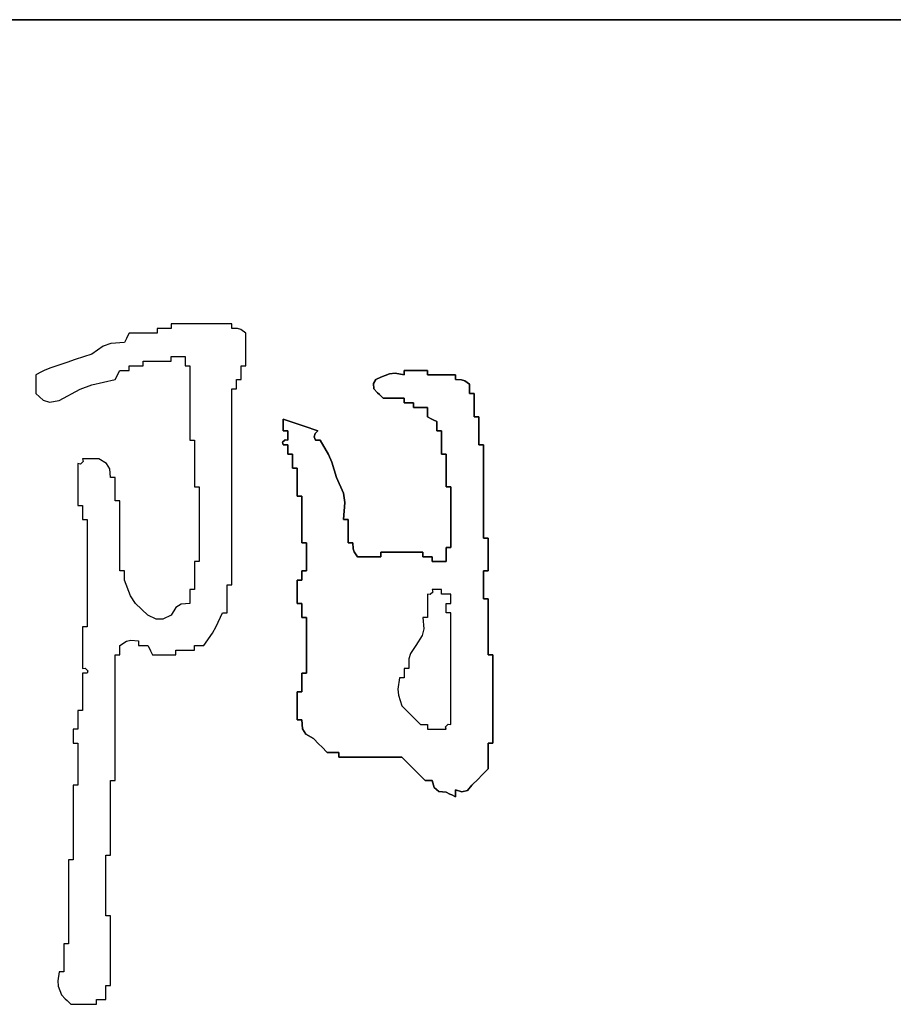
# Model space of a CAD drawing. Extents: x 797781 to 1255204, y 21234 to 1024248.
# Tile 207 of 256: x 1005640 to 1006116, y 175121 to 175657. Entities that reach past the tile are written whole.
import ezdxf

# ---------------------------------------------------------------- set-up
doc = ezdxf.new("R2010")
doc.units = 0
doc.header["$LTSCALE"] = 1000
doc.header["$MEASUREMENT"] = 0
doc.layers.add('230303生产综合楼-平面图_t8$0$图框', color=4, linetype='Continuous', lineweight=35)

# ---------------------------------------------------------------- blocks, each defined once
blk = doc.blocks.new('dianziqianminggry')
for p, q in [((0.131315, 0.071565), (0.130214, 0.071565)), ((0.130214, 0.071565), (0.130214, 0.07148)), ((0.131865, 0.071565), (0.131315, 0.071565)), ((0.132966, 0.071565), (0.131865, 0.071565)), ((0.132966, 0.07148), (0.132966, 0.071565)), ((0.128308, 0.071141), (0.128224, 0.070972)), ((0.128816, 0.071141), (0.128308, 0.071141)), ((0.129071, 0.071141), (0.128816, 0.071141)), ((0.129579, 0.071141), (0.129071, 0.071141)), ((0.129833, 0.071353), (0.129579, 0.071353)), ((0.129579, 0.071353), (0.129579, 0.071268)), ((0.129579, 0.071268), (0.129579, 0.071226)), ((0.129579, 0.071226), (0.129579, 0.071141)), ((0.12996, 0.071353), (0.129833, 0.071353)), ((0.130214, 0.071353), (0.12996, 0.071353)), ((0.130214, 0.07148), (0.130214, 0.071438)), ((0.130214, 0.071438), (0.130214, 0.071353)), ((0.132966, 0.071438), (0.132966, 0.07148)), ((0.132966, 0.071353), (0.132966, 0.071438)), ((0.133234, 0.071344), (0.132966, 0.071353)), ((0.133382, 0.071295), (0.133234, 0.071344)), ((0.133602, 0.071141), (0.133382, 0.071295)), ((0.133602, 0.070548), (0.133602, 0.071141)), ((0.127469, 0.070672), (0.127129, 0.070551)), ((0.128097, 0.070718), (0.127469, 0.070672)), ((0.128181, 0.070887), (0.128097, 0.070718)), ((0.128224, 0.070972), (0.128181, 0.070887)), ((0.127129, 0.070551), (0.126614, 0.070188)), ((0.133602, 0.070252), (0.133602, 0.070548)), ((0.133602, 0.069659), (0.133602, 0.070252)), ((0.125471, 0.069807), (0.124709, 0.069553)), ((0.125852, 0.069934), (0.125471, 0.069807)), ((0.126614, 0.070188), (0.125852, 0.069934)), ((0.128943, 0.069786), (0.128943, 0.069871)), ((0.128943, 0.069871), (0.129452, 0.069871)), ((0.128943, 0.069744), (0.128943, 0.069786)), ((0.129452, 0.069871), (0.129706, 0.069871)), ((0.129706, 0.069871), (0.130214, 0.069871)), ((0.130214, 0.069998), (0.130214, 0.070083)), ((0.130214, 0.070083), (0.130468, 0.070083)), ((0.130214, 0.069956), (0.130214, 0.069998)), ((0.130214, 0.069871), (0.130214, 0.069956)), ((0.130468, 0.070083), (0.130595, 0.070083)), ((0.130595, 0.070083), (0.130849, 0.070083)), ((0.130849, 0.070083), (0.130849, 0.069913)), ((0.130849, 0.069913), (0.130849, 0.069828)), ((0.130849, 0.069828), (0.130849, 0.069659)), ((0.12432, 0.069377), (0.124074, 0.069236)), ((0.124448, 0.069441), (0.12432, 0.069377)), ((0.124709, 0.069553), (0.124448, 0.069441)), ((0.1278, 0.069278), (0.127885, 0.069447)), ((0.127885, 0.069447), (0.128054, 0.069447)), ((0.128054, 0.069447), (0.128139, 0.069447)), ((0.128139, 0.069447), (0.128308, 0.069447)), ((0.128308, 0.069574), (0.128308, 0.069659)), ((0.128308, 0.069659), (0.128562, 0.069659)), ((0.128308, 0.069532), (0.128308, 0.069574)), ((0.128308, 0.069447), (0.128308, 0.069532)), ((0.128562, 0.069659), (0.128689, 0.069659)), ((0.128689, 0.069659), (0.128943, 0.069659)), ((0.128943, 0.069659), (0.128943, 0.069744)), ((0.130849, 0.069659), (0.130934, 0.069659)), ((0.130934, 0.069659), (0.130976, 0.069659)), ((0.130976, 0.069659), (0.131061, 0.069659)), ((0.131061, 0.069659), (0.131061, 0.068304)), ((0.13339, 0.069405), (0.13339, 0.069659)), ((0.13339, 0.069659), (0.133474, 0.069659)), ((0.13339, 0.069278), (0.13339, 0.069405)), ((0.133474, 0.069659), (0.133517, 0.069659)), ((0.133517, 0.069659), (0.133602, 0.069659)), ((0.140134, 0.069295), (0.140383, 0.06932)), ((0.140383, 0.06932), (0.140134, 0.069295)), ((0.140383, 0.06932), (0.1408, 0.069236)), ((0.1408, 0.069236), (0.140383, 0.06932)), ((0.1408, 0.069236), (0.1408, 0.069447)), ((0.1408, 0.069447), (0.1408, 0.069236)), ((0.1408, 0.069236), (0.1408, 0.069447)), ((0.141859, 0.069447), (0.1408, 0.069447)), ((0.1408, 0.069447), (0.141859, 0.069447)), ((0.141859, 0.069447), (0.1408, 0.069447)), ((0.1408, 0.069447), (0.1408, 0.069236)), ((0.1408, 0.069236), (0.1408, 0.069447)), ((0.1408, 0.069447), (0.1408, 0.069236)), ((0.141436, 0.069447), (0.141859, 0.069447)), ((0.141859, 0.069447), (0.141436, 0.069447)), ((0.141436, 0.069447), (0.141859, 0.069447)), ((0.141859, 0.069447), (0.141859, 0.069363)), ((0.141859, 0.069363), (0.141859, 0.069447)), ((0.141859, 0.069363), (0.141859, 0.06932)), ((0.141859, 0.06932), (0.141859, 0.069363)), ((0.141859, 0.06932), (0.141859, 0.069236)), ((0.141859, 0.069236), (0.141859, 0.06932)), ((0.124074, 0.069236), (0.124074, 0.068897)), ((0.124074, 0.068897), (0.124074, 0.068728)), ((0.126615, 0.068782), (0.127673, 0.069024)), ((0.127673, 0.069024), (0.127758, 0.069193)), ((0.127758, 0.069193), (0.1278, 0.069278)), ((0.133178, 0.068855), (0.133178, 0.069024)), ((0.133178, 0.069024), (0.133263, 0.069024)), ((0.133263, 0.069024), (0.133305, 0.069024)), ((0.133305, 0.069024), (0.13339, 0.069024)), ((0.13339, 0.069024), (0.13339, 0.069278)), ((0.139401, 0.068846), (0.139514, 0.069035)), ((0.139514, 0.069035), (0.139401, 0.068846)), ((0.139514, 0.069035), (0.139742, 0.06913)), ((0.139742, 0.06913), (0.139514, 0.069035)), ((0.139742, 0.06913), (0.140134, 0.069295)), ((0.140134, 0.069295), (0.139742, 0.06913)), ((0.141859, 0.069236), (0.142367, 0.069236)), ((0.142367, 0.069236), (0.141859, 0.069236)), ((0.142367, 0.069236), (0.142621, 0.069236)), ((0.142621, 0.069236), (0.142367, 0.069236)), ((0.142621, 0.069236), (0.143129, 0.069236)), ((0.143129, 0.069236), (0.142621, 0.069236)), ((0.143129, 0.069236), (0.143129, 0.069151)), ((0.143129, 0.069151), (0.143129, 0.069236)), ((0.143129, 0.069151), (0.143129, 0.069109)), ((0.143129, 0.069109), (0.143129, 0.069151)), ((0.143129, 0.069109), (0.143129, 0.069024)), ((0.143129, 0.069024), (0.143129, 0.069109)), ((0.143129, 0.069024), (0.143397, 0.069015)), ((0.143397, 0.069015), (0.143129, 0.069024)), ((0.143397, 0.069015), (0.143545, 0.068966)), ((0.143545, 0.068966), (0.143397, 0.069015)), ((0.143545, 0.068966), (0.143765, 0.068812)), ((0.143765, 0.068812), (0.143545, 0.068966)), ((0.124074, 0.068728), (0.124074, 0.068389)), ((0.125132, 0.068071), (0.126089, 0.068585)), ((0.126089, 0.068585), (0.126615, 0.068782)), ((0.132966, 0.065043), (0.132966, 0.0686)), ((0.132966, 0.0686), (0.133051, 0.0686)), ((0.133051, 0.0686), (0.133093, 0.0686)), ((0.133093, 0.0686), (0.133178, 0.0686)), ((0.133178, 0.06877), (0.133178, 0.068855)), ((0.133178, 0.0686), (0.133178, 0.06877)), ((0.139424, 0.0686), (0.139401, 0.068846)), ((0.139401, 0.068846), (0.139424, 0.0686)), ((0.139593, 0.068431), (0.139424, 0.0686)), ((0.139424, 0.0686), (0.139593, 0.068431)), ((0.139678, 0.068346), (0.139593, 0.068431)), ((0.139593, 0.068431), (0.139678, 0.068346)), ((0.143765, 0.068812), (0.143765, 0.068643)), ((0.143765, 0.068643), (0.143765, 0.068812)), ((0.143765, 0.068643), (0.143765, 0.068558)), ((0.143765, 0.068558), (0.143765, 0.068643)), ((0.143765, 0.068558), (0.143765, 0.068389)), ((0.143765, 0.068389), (0.143765, 0.068558)), ((0.124074, 0.068389), (0.124401, 0.068091)), ((0.124401, 0.068091), (0.124696, 0.068003)), ((0.124696, 0.068003), (0.125132, 0.068071)), ((0.131061, 0.068304), (0.131061, 0.067627)), ((0.139848, 0.068177), (0.139678, 0.068346)), ((0.139678, 0.068346), (0.139848, 0.068177)), ((0.140229, 0.068177), (0.139848, 0.068177)), ((0.139848, 0.068177), (0.140229, 0.068177)), ((0.140419, 0.068177), (0.140229, 0.068177)), ((0.140229, 0.068177), (0.140419, 0.068177)), ((0.1408, 0.068177), (0.140419, 0.068177)), ((0.140419, 0.068177), (0.1408, 0.068177)), ((0.1408, 0.068092), (0.1408, 0.068177)), ((0.1408, 0.068177), (0.1408, 0.068092)), ((0.1408, 0.06805), (0.1408, 0.068092)), ((0.1408, 0.068092), (0.1408, 0.06805)), ((0.1408, 0.067965), (0.1408, 0.06805)), ((0.1408, 0.06805), (0.1408, 0.067965)), ((0.143765, 0.068389), (0.143849, 0.068389)), ((0.143849, 0.068389), (0.143765, 0.068389)), ((0.143849, 0.068389), (0.143892, 0.068389)), ((0.143892, 0.068389), (0.143849, 0.068389)), ((0.143892, 0.068389), (0.143976, 0.068389)), ((0.143976, 0.068389), (0.143892, 0.068389)), ((0.143976, 0.068389), (0.143976, 0.067965)), ((0.143976, 0.067965), (0.143976, 0.068389)), ((0.131061, 0.067627), (0.131061, 0.066271)), ((0.14097, 0.067965), (0.1408, 0.067965)), ((0.1408, 0.067965), (0.14097, 0.067965)), ((0.141054, 0.067965), (0.14097, 0.067965)), ((0.14097, 0.067965), (0.141054, 0.067965)), ((0.141224, 0.067965), (0.141054, 0.067965)), ((0.141054, 0.067965), (0.141224, 0.067965)), ((0.141224, 0.067881), (0.141224, 0.067965)), ((0.141224, 0.067965), (0.141224, 0.067881)), ((0.141224, 0.067838), (0.141224, 0.067881)), ((0.141224, 0.067881), (0.141224, 0.067838)), ((0.141224, 0.067754), (0.141224, 0.067838)), ((0.141224, 0.067838), (0.141224, 0.067754)), ((0.141478, 0.067754), (0.141224, 0.067754)), ((0.141224, 0.067754), (0.141478, 0.067754)), ((0.141605, 0.067754), (0.141478, 0.067754)), ((0.141478, 0.067754), (0.141605, 0.067754)), ((0.141859, 0.067754), (0.141605, 0.067754)), ((0.141605, 0.067754), (0.141859, 0.067754)), ((0.141859, 0.067584), (0.141859, 0.067754)), ((0.141859, 0.067754), (0.141859, 0.067584)), ((0.141859, 0.067499), (0.141859, 0.067584)), ((0.141859, 0.067584), (0.141859, 0.067499)), ((0.143976, 0.067965), (0.143976, 0.067754)), ((0.143976, 0.067754), (0.143976, 0.067965)), ((0.143976, 0.067754), (0.143976, 0.06733)), ((0.143976, 0.06733), (0.143976, 0.067754)), ((0.135295, 0.067012), (0.135295, 0.067224)), ((0.135295, 0.067224), (0.135931, 0.067012)), ((0.135931, 0.067012), (0.135295, 0.067224)), ((0.135295, 0.067224), (0.135295, 0.067012)), ((0.141859, 0.06733), (0.141859, 0.067499)), ((0.141859, 0.067499), (0.141859, 0.06733)), ((0.142028, 0.067245), (0.141859, 0.06733)), ((0.141859, 0.06733), (0.142028, 0.067245)), ((0.142113, 0.067203), (0.142028, 0.067245)), ((0.142028, 0.067245), (0.142113, 0.067203)), ((0.142282, 0.067118), (0.142113, 0.067203)), ((0.142113, 0.067203), (0.142282, 0.067118)), ((0.142282, 0.066949), (0.142282, 0.067118)), ((0.142282, 0.067118), (0.142282, 0.066949)), ((0.143976, 0.06733), (0.144061, 0.06733)), ((0.144061, 0.06733), (0.143976, 0.06733)), ((0.144061, 0.06733), (0.144103, 0.06733)), ((0.144103, 0.06733), (0.144061, 0.06733)), ((0.144103, 0.06733), (0.144188, 0.06733)), ((0.144188, 0.06733), (0.144103, 0.06733)), ((0.144188, 0.06733), (0.144188, 0.066822)), ((0.144188, 0.066822), (0.144188, 0.06733)), ((0.135295, 0.066907), (0.135295, 0.067012)), ((0.135295, 0.067012), (0.135295, 0.066907)), ((0.135295, 0.066695), (0.135295, 0.066907)), ((0.135295, 0.066907), (0.135295, 0.066695)), ((0.13538, 0.066695), (0.135295, 0.066695)), ((0.135295, 0.066695), (0.13538, 0.066695)), ((0.135422, 0.066695), (0.13538, 0.066695)), ((0.13538, 0.066695), (0.135422, 0.066695)), ((0.135507, 0.066695), (0.135422, 0.066695)), ((0.135422, 0.066695), (0.135507, 0.066695)), ((0.135507, 0.066526), (0.135507, 0.066695)), ((0.135507, 0.066695), (0.135507, 0.066526)), ((0.135931, 0.067012), (0.136248, 0.066907)), ((0.136248, 0.066907), (0.135931, 0.067012)), ((0.136248, 0.066907), (0.136883, 0.066695)), ((0.136883, 0.066695), (0.136248, 0.066907)), ((0.136883, 0.066695), (0.136749, 0.066584)), ((0.136749, 0.066584), (0.136883, 0.066695)), ((0.142282, 0.066864), (0.142282, 0.066949)), ((0.142282, 0.066949), (0.142282, 0.066864)), ((0.142282, 0.066695), (0.142282, 0.066864)), ((0.142282, 0.066864), (0.142282, 0.066695)), ((0.142367, 0.066695), (0.142282, 0.066695)), ((0.142282, 0.066695), (0.142367, 0.066695)), ((0.142409, 0.066695), (0.142367, 0.066695)), ((0.142367, 0.066695), (0.142409, 0.066695)), ((0.142494, 0.066695), (0.142409, 0.066695)), ((0.142409, 0.066695), (0.142494, 0.066695)), ((0.142494, 0.066271), (0.142494, 0.066695)), ((0.142494, 0.066695), (0.142494, 0.066271)), ((0.144188, 0.066822), (0.144188, 0.066568)), ((0.144188, 0.066568), (0.144188, 0.066822)), ((0.131061, 0.066271), (0.131145, 0.066271)), ((0.131145, 0.066271), (0.131188, 0.066271)), ((0.131188, 0.066271), (0.131272, 0.066271)), ((0.131272, 0.066271), (0.131272, 0.065425)), ((0.13527, 0.066177), (0.13539, 0.066297)), ((0.13539, 0.066297), (0.13527, 0.066177)), ((0.13539, 0.066297), (0.135507, 0.066271)), ((0.135507, 0.066271), (0.13539, 0.066297)), ((0.135507, 0.066441), (0.135507, 0.066526)), ((0.135507, 0.066526), (0.135507, 0.066441)), ((0.135507, 0.066271), (0.135507, 0.066441)), ((0.135507, 0.066441), (0.135507, 0.066271)), ((0.136749, 0.066584), (0.136711, 0.066433)), ((0.136711, 0.066433), (0.136749, 0.066584)), ((0.136711, 0.066433), (0.136777, 0.066271)), ((0.136777, 0.066271), (0.136711, 0.066433)), ((0.136777, 0.066271), (0.136862, 0.066271)), ((0.136862, 0.066271), (0.136777, 0.066271)), ((0.136862, 0.066271), (0.136905, 0.066271)), ((0.136905, 0.066271), (0.136862, 0.066271)), ((0.136905, 0.066271), (0.136989, 0.066271)), ((0.136989, 0.066271), (0.136905, 0.066271)), ((0.136989, 0.066271), (0.137354, 0.065628)), ((0.137354, 0.065628), (0.136989, 0.066271)), ((0.142494, 0.06606), (0.142494, 0.066271)), ((0.142494, 0.066271), (0.142494, 0.06606)), ((0.144188, 0.066568), (0.144188, 0.06606)), ((0.144188, 0.06606), (0.144188, 0.066568)), ((0.135295, 0.06606), (0.13527, 0.066177)), ((0.13527, 0.066177), (0.135295, 0.06606)), ((0.13538, 0.06606), (0.135295, 0.06606)), ((0.135295, 0.06606), (0.13538, 0.06606)), ((0.135422, 0.06606), (0.13538, 0.06606)), ((0.13538, 0.06606), (0.135422, 0.06606)), ((0.135507, 0.06606), (0.135422, 0.06606)), ((0.135422, 0.06606), (0.135507, 0.06606)), ((0.135507, 0.06589), (0.135507, 0.06606)), ((0.135507, 0.06606), (0.135507, 0.06589)), ((0.135507, 0.065806), (0.135507, 0.06589)), ((0.135507, 0.06589), (0.135507, 0.065806)), ((0.135507, 0.065636), (0.135507, 0.065806)), ((0.135507, 0.065806), (0.135507, 0.065636)), ((0.142494, 0.065636), (0.142494, 0.06606)), ((0.142494, 0.06606), (0.142494, 0.065636)), ((0.144188, 0.06606), (0.144273, 0.06606)), ((0.144273, 0.06606), (0.144188, 0.06606)), ((0.144273, 0.06606), (0.144315, 0.06606)), ((0.144315, 0.06606), (0.144273, 0.06606)), ((0.144315, 0.06606), (0.1444, 0.06606)), ((0.1444, 0.06606), (0.144315, 0.06606)), ((0.1444, 0.06606), (0.1444, 0.064366)), ((0.1444, 0.064366), (0.1444, 0.06606)), ((0.126216, 0.065307), (0.126096, 0.065187)), ((0.126487, 0.065425), (0.126191, 0.065425)), ((0.126191, 0.065425), (0.126216, 0.065307)), ((0.126636, 0.065425), (0.126487, 0.065425)), ((0.126932, 0.065425), (0.126636, 0.065425)), ((0.127274, 0.065218), (0.126932, 0.065425)), ((0.131272, 0.065425), (0.131272, 0.065001)), ((0.135592, 0.065636), (0.135507, 0.065636)), ((0.135507, 0.065636), (0.135592, 0.065636)), ((0.135634, 0.065636), (0.135592, 0.065636)), ((0.135592, 0.065636), (0.135634, 0.065636)), ((0.135719, 0.065636), (0.135634, 0.065636)), ((0.135634, 0.065636), (0.135719, 0.065636)), ((0.135719, 0.065382), (0.135719, 0.065636)), ((0.135719, 0.065636), (0.135719, 0.065382)), ((0.135719, 0.065255), (0.135719, 0.065382)), ((0.135719, 0.065382), (0.135719, 0.065255)), ((0.137354, 0.065628), (0.137505, 0.065282)), ((0.137505, 0.065282), (0.137354, 0.065628)), ((0.142579, 0.065636), (0.142494, 0.065636)), ((0.142494, 0.065636), (0.142579, 0.065636)), ((0.142621, 0.065636), (0.142579, 0.065636)), ((0.142579, 0.065636), (0.142621, 0.065636)), ((0.142706, 0.065636), (0.142621, 0.065636)), ((0.142621, 0.065636), (0.142706, 0.065636)), ((0.142706, 0.065043), (0.142706, 0.065636)), ((0.142706, 0.065636), (0.142706, 0.065043)), ((0.126096, 0.065187), (0.125979, 0.065213)), ((0.125979, 0.065213), (0.125979, 0.064451)), ((0.127425, 0.064975), (0.127274, 0.065218)), ((0.127461, 0.064578), (0.127425, 0.064975)), ((0.131272, 0.065001), (0.131272, 0.064154)), ((0.132966, 0.063265), (0.132966, 0.065043)), ((0.135719, 0.065001), (0.135719, 0.065255)), ((0.135719, 0.065255), (0.135719, 0.065001)), ((0.135804, 0.065001), (0.135719, 0.065001)), ((0.135719, 0.065001), (0.135804, 0.065001)), ((0.135846, 0.065001), (0.135804, 0.065001)), ((0.135804, 0.065001), (0.135846, 0.065001)), ((0.135931, 0.065001), (0.135846, 0.065001)), ((0.135846, 0.065001), (0.135931, 0.065001)), ((0.135931, 0.064493), (0.135931, 0.065001)), ((0.135931, 0.065001), (0.135931, 0.064493)), ((0.137505, 0.065282), (0.13773, 0.064578)), ((0.13773, 0.064578), (0.137505, 0.065282)), ((0.142706, 0.064747), (0.142706, 0.065043)), ((0.142706, 0.065043), (0.142706, 0.064747)), ((0.125979, 0.064451), (0.125979, 0.064069)), ((0.127546, 0.064578), (0.127461, 0.064578)), ((0.127588, 0.064578), (0.127546, 0.064578)), ((0.127673, 0.064578), (0.127588, 0.064578)), ((0.127673, 0.064154), (0.127673, 0.064578)), ((0.135931, 0.064239), (0.135931, 0.064493)), ((0.135931, 0.064493), (0.135931, 0.064239)), ((0.13773, 0.064578), (0.138036, 0.063868)), ((0.138036, 0.063868), (0.13773, 0.064578)), ((0.142706, 0.064154), (0.142706, 0.064747)), ((0.142706, 0.064747), (0.142706, 0.064154)), ((0.125979, 0.064069), (0.125979, 0.063307)), ((0.127673, 0.063942), (0.127673, 0.064154)), ((0.131272, 0.064154), (0.131357, 0.064154)), ((0.131357, 0.064154), (0.1314, 0.064154)), ((0.1314, 0.064154), (0.131484, 0.064154)), ((0.131484, 0.064154), (0.131484, 0.062799)), ((0.135931, 0.063731), (0.135931, 0.064239)), ((0.135931, 0.064239), (0.135931, 0.063731)), ((0.142791, 0.064154), (0.142706, 0.064154)), ((0.142706, 0.064154), (0.142791, 0.064154)), ((0.142833, 0.064154), (0.142791, 0.064154)), ((0.142791, 0.064154), (0.142833, 0.064154)), ((0.142918, 0.064154), (0.142833, 0.064154)), ((0.142833, 0.064154), (0.142918, 0.064154)), ((0.142918, 0.063053), (0.142918, 0.064154)), ((0.142918, 0.064154), (0.142918, 0.063053)), ((0.1444, 0.064366), (0.1444, 0.063519)), ((0.1444, 0.063519), (0.1444, 0.064366)), ((0.127673, 0.063519), (0.127673, 0.063942)), ((0.127758, 0.063519), (0.127673, 0.063519)), ((0.1278, 0.063519), (0.127758, 0.063519)), ((0.127885, 0.063519), (0.1278, 0.063519)), ((0.127885, 0.062249), (0.127885, 0.063519)), ((0.136015, 0.063731), (0.135931, 0.063731)), ((0.135931, 0.063731), (0.136015, 0.063731)), ((0.136058, 0.063731), (0.136015, 0.063731)), ((0.136015, 0.063731), (0.136058, 0.063731)), ((0.136142, 0.063731), (0.136058, 0.063731)), ((0.136058, 0.063731), (0.136142, 0.063731)), ((0.136142, 0.062884), (0.136142, 0.063731)), ((0.136142, 0.063731), (0.136142, 0.062884)), ((0.138036, 0.063868), (0.138106, 0.063443)), ((0.138106, 0.063443), (0.138036, 0.063868)), ((0.1444, 0.063519), (0.1444, 0.061825)), ((0.1444, 0.061825), (0.1444, 0.063519)), ((0.125979, 0.063307), (0.126064, 0.063307)), ((0.126064, 0.063307), (0.126106, 0.063307)), ((0.126106, 0.063307), (0.126191, 0.063307)), ((0.126191, 0.063307), (0.126191, 0.063053)), ((0.132966, 0.059708), (0.132966, 0.063265)), ((0.138106, 0.063443), (0.138048, 0.062672)), ((0.138048, 0.062672), (0.138106, 0.063443)), ((0.126191, 0.063053), (0.126191, 0.062926)), ((0.126191, 0.062926), (0.126191, 0.062672)), ((0.126191, 0.062672), (0.126276, 0.062672)), ((0.126276, 0.062672), (0.126318, 0.062672)), ((0.126318, 0.062672), (0.126403, 0.062672)), ((0.126403, 0.062672), (0.126403, 0.060724)), ((0.131484, 0.062799), (0.131484, 0.062122)), ((0.136142, 0.06246), (0.136142, 0.062884)), ((0.136142, 0.062884), (0.136142, 0.06246)), ((0.138048, 0.062672), (0.138133, 0.062672)), ((0.138133, 0.062672), (0.138048, 0.062672)), ((0.138133, 0.062672), (0.138175, 0.062672)), ((0.138175, 0.062672), (0.138133, 0.062672)), ((0.138175, 0.062672), (0.13826, 0.062672)), ((0.13826, 0.062672), (0.138175, 0.062672)), ((0.13826, 0.062672), (0.13826, 0.062249)), ((0.13826, 0.062249), (0.13826, 0.062672)), ((0.142918, 0.062503), (0.142918, 0.063053)), ((0.142918, 0.063053), (0.142918, 0.062503)), ((0.127885, 0.061613), (0.127885, 0.062249)), ((0.136142, 0.061613), (0.136142, 0.06246)), ((0.136142, 0.06246), (0.136142, 0.061613)), ((0.13826, 0.062249), (0.13826, 0.062037)), ((0.13826, 0.062037), (0.13826, 0.062249)), ((0.142918, 0.061402), (0.142918, 0.062503)), ((0.142918, 0.062503), (0.142918, 0.061402)), ((0.131484, 0.062122), (0.131484, 0.060766)), ((0.13826, 0.062037), (0.13826, 0.061613)), ((0.13826, 0.061613), (0.13826, 0.062037)), ((0.1444, 0.061825), (0.144484, 0.061825)), ((0.144484, 0.061825), (0.1444, 0.061825)), ((0.144484, 0.061825), (0.144527, 0.061825)), ((0.144527, 0.061825), (0.144484, 0.061825)), ((0.144527, 0.061825), (0.144611, 0.061825)), ((0.144611, 0.061825), (0.144527, 0.061825)), ((0.144611, 0.061825), (0.144611, 0.061232)), ((0.144611, 0.061232), (0.144611, 0.061825)), ((0.127885, 0.060343), (0.127885, 0.061613)), ((0.136227, 0.061613), (0.136142, 0.061613)), ((0.136142, 0.061613), (0.136227, 0.061613)), ((0.136269, 0.061613), (0.136227, 0.061613)), ((0.136227, 0.061613), (0.136269, 0.061613)), ((0.136354, 0.061613), (0.136269, 0.061613)), ((0.136269, 0.061613), (0.136354, 0.061613)), ((0.136354, 0.061105), (0.136354, 0.061613)), ((0.136354, 0.061613), (0.136354, 0.061105)), ((0.13826, 0.061613), (0.138344, 0.061613)), ((0.138344, 0.061613), (0.13826, 0.061613)), ((0.138344, 0.061613), (0.138387, 0.061613)), ((0.138387, 0.061613), (0.138344, 0.061613)), ((0.138387, 0.061613), (0.138471, 0.061613)), ((0.138471, 0.061613), (0.138387, 0.061613)), ((0.138471, 0.061613), (0.13848, 0.061346)), ((0.13848, 0.061346), (0.138471, 0.061613)), ((0.13848, 0.061346), (0.138529, 0.061197)), ((0.138529, 0.061197), (0.13848, 0.061346)), ((0.142706, 0.061148), (0.142706, 0.061402)), ((0.142706, 0.061402), (0.142791, 0.061402)), ((0.142791, 0.061402), (0.142706, 0.061402)), ((0.142706, 0.061402), (0.142706, 0.061148)), ((0.142791, 0.061402), (0.142833, 0.061402)), ((0.142833, 0.061402), (0.142791, 0.061402)), ((0.142833, 0.061402), (0.142918, 0.061402)), ((0.142918, 0.061402), (0.142833, 0.061402)), ((0.136354, 0.060851), (0.136354, 0.061105)), ((0.136354, 0.061105), (0.136354, 0.060851)), ((0.136354, 0.060343), (0.136354, 0.060851)), ((0.136354, 0.060851), (0.136354, 0.060343)), ((0.138529, 0.061197), (0.138683, 0.060978)), ((0.138683, 0.060978), (0.138529, 0.061197)), ((0.138683, 0.060978), (0.139107, 0.060978)), ((0.139107, 0.060978), (0.138683, 0.060978)), ((0.139107, 0.060978), (0.139318, 0.060978)), ((0.139318, 0.060978), (0.139107, 0.060978)), ((0.139318, 0.060978), (0.139742, 0.060978)), ((0.139742, 0.060978), (0.139318, 0.060978)), ((0.139742, 0.061105), (0.139742, 0.06119)), ((0.139742, 0.06119), (0.140504, 0.06119)), ((0.140504, 0.06119), (0.139742, 0.06119)), ((0.139742, 0.06119), (0.139742, 0.061105)), ((0.139742, 0.061063), (0.139742, 0.061105)), ((0.139742, 0.061105), (0.139742, 0.061063)), ((0.139742, 0.060978), (0.139742, 0.061063)), ((0.139742, 0.061063), (0.139742, 0.060978)), ((0.140504, 0.06119), (0.140885, 0.06119)), ((0.140885, 0.06119), (0.140504, 0.06119)), ((0.140885, 0.06119), (0.141647, 0.06119)), ((0.141647, 0.06119), (0.140885, 0.06119)), ((0.141647, 0.06119), (0.141647, 0.061105)), ((0.141647, 0.061105), (0.141647, 0.06119)), ((0.141647, 0.061105), (0.141647, 0.061063)), ((0.141647, 0.061063), (0.141647, 0.061105)), ((0.141647, 0.061063), (0.141647, 0.060978)), ((0.141647, 0.060978), (0.141647, 0.061063)), ((0.141647, 0.060978), (0.141817, 0.060978)), ((0.141817, 0.060978), (0.141647, 0.060978)), ((0.141817, 0.060978), (0.141901, 0.060978)), ((0.141901, 0.060978), (0.141817, 0.060978)), ((0.141901, 0.060978), (0.142071, 0.060978)), ((0.142071, 0.060978), (0.141901, 0.060978)), ((0.142071, 0.060978), (0.142071, 0.060893)), ((0.142071, 0.060893), (0.142071, 0.060978)), ((0.142071, 0.060893), (0.142071, 0.060851)), ((0.142071, 0.060851), (0.142071, 0.060893)), ((0.142071, 0.060851), (0.142071, 0.060766)), ((0.142071, 0.060766), (0.142071, 0.060851)), ((0.142706, 0.061021), (0.142706, 0.061148)), ((0.142706, 0.061148), (0.142706, 0.061021)), ((0.142706, 0.060766), (0.142706, 0.061021)), ((0.142706, 0.061021), (0.142706, 0.060766)), ((0.144611, 0.061232), (0.144611, 0.060936)), ((0.144611, 0.060936), (0.144611, 0.061232)), ((0.144611, 0.060936), (0.144611, 0.060343)), ((0.144611, 0.060343), (0.144611, 0.060936)), ((0.126403, 0.060724), (0.126403, 0.05975)), ((0.131357, 0.060766), (0.131272, 0.060766)), ((0.131272, 0.060766), (0.131272, 0.060258)), ((0.1314, 0.060766), (0.131357, 0.060766)), ((0.131484, 0.060766), (0.1314, 0.060766)), ((0.142071, 0.060766), (0.142325, 0.060766)), ((0.142325, 0.060766), (0.142071, 0.060766)), ((0.142325, 0.060766), (0.142452, 0.060766)), ((0.142452, 0.060766), (0.142325, 0.060766)), ((0.142452, 0.060766), (0.142706, 0.060766)), ((0.142706, 0.060766), (0.142452, 0.060766)), ((0.12797, 0.060343), (0.127885, 0.060343)), ((0.128012, 0.060343), (0.12797, 0.060343)), ((0.128097, 0.060343), (0.128012, 0.060343)), ((0.128097, 0.060174), (0.128097, 0.060343)), ((0.128097, 0.060089), (0.128097, 0.060174)), ((0.128097, 0.05992), (0.128097, 0.060089)), ((0.131272, 0.060258), (0.131272, 0.060004)), ((0.131272, 0.060004), (0.131272, 0.059496)), ((0.136142, 0.060174), (0.136142, 0.060343)), ((0.136142, 0.060343), (0.136227, 0.060343)), ((0.136227, 0.060343), (0.136142, 0.060343)), ((0.136142, 0.060343), (0.136142, 0.060174)), ((0.136142, 0.060089), (0.136142, 0.060174)), ((0.136142, 0.060174), (0.136142, 0.060089)), ((0.136142, 0.05992), (0.136142, 0.060089)), ((0.136142, 0.060089), (0.136142, 0.05992)), ((0.136227, 0.060343), (0.136269, 0.060343)), ((0.136269, 0.060343), (0.136227, 0.060343)), ((0.136269, 0.060343), (0.136354, 0.060343)), ((0.136354, 0.060343), (0.136269, 0.060343)), ((0.144484, 0.060343), (0.1444, 0.060343)), ((0.1444, 0.060343), (0.1444, 0.059835)), ((0.1444, 0.059835), (0.1444, 0.060343)), ((0.1444, 0.060343), (0.144484, 0.060343)), ((0.144527, 0.060343), (0.144484, 0.060343)), ((0.144484, 0.060343), (0.144527, 0.060343)), ((0.144611, 0.060343), (0.144527, 0.060343)), ((0.144527, 0.060343), (0.144611, 0.060343)), ((0.126403, 0.05975), (0.126403, 0.057802)), ((0.128366, 0.059205), (0.128097, 0.05992)), ((0.131145, 0.059496), (0.131061, 0.059496)), ((0.131061, 0.059496), (0.131061, 0.059242)), ((0.131188, 0.059496), (0.131145, 0.059496)), ((0.131272, 0.059496), (0.131188, 0.059496)), ((0.132755, 0.0592), (0.132755, 0.059708)), ((0.132755, 0.059708), (0.132839, 0.059708)), ((0.132839, 0.059708), (0.132882, 0.059708)), ((0.132882, 0.059708), (0.132966, 0.059708)), ((0.135931, 0.059496), (0.135931, 0.05992)), ((0.135931, 0.05992), (0.136015, 0.05992)), ((0.136015, 0.05992), (0.135931, 0.05992)), ((0.135931, 0.05992), (0.135931, 0.059496)), ((0.135931, 0.059284), (0.135931, 0.059496)), ((0.135931, 0.059496), (0.135931, 0.059284)), ((0.136015, 0.05992), (0.136058, 0.05992)), ((0.136058, 0.05992), (0.136015, 0.05992)), ((0.136058, 0.05992), (0.136142, 0.05992)), ((0.136142, 0.05992), (0.136058, 0.05992)), ((0.14224, 0.059496), (0.142071, 0.059496)), ((0.142071, 0.059496), (0.142096, 0.059379)), ((0.142325, 0.059496), (0.14224, 0.059496)), ((0.142494, 0.059496), (0.142325, 0.059496)), ((0.142494, 0.059411), (0.142494, 0.059496)), ((0.1444, 0.059835), (0.1444, 0.059581)), ((0.1444, 0.059581), (0.1444, 0.059835)), ((0.1444, 0.059581), (0.1444, 0.059073)), ((0.1444, 0.059073), (0.1444, 0.059581)), ((0.1286, 0.058855), (0.128366, 0.059205)), ((0.131061, 0.059242), (0.131061, 0.059115)), ((0.131061, 0.059115), (0.131061, 0.058861)), ((0.132755, 0.058946), (0.132755, 0.0592)), ((0.135931, 0.058861), (0.135931, 0.059284)), ((0.135931, 0.059284), (0.135931, 0.058861)), ((0.141976, 0.059259), (0.141859, 0.059284)), ((0.141859, 0.059284), (0.141859, 0.058861)), ((0.142096, 0.059379), (0.141976, 0.059259)), ((0.142494, 0.059369), (0.142494, 0.059411)), ((0.142494, 0.059284), (0.142494, 0.059369)), ((0.142664, 0.059284), (0.142494, 0.059284)), ((0.142748, 0.059284), (0.142664, 0.059284)), ((0.142918, 0.059284), (0.142748, 0.059284)), ((0.142918, 0.059115), (0.142918, 0.059284)), ((0.142918, 0.05903), (0.142918, 0.059115)), ((0.1444, 0.059073), (0.144484, 0.059073)), ((0.144484, 0.059073), (0.1444, 0.059073)), ((0.144484, 0.059073), (0.144527, 0.059073)), ((0.144527, 0.059073), (0.144484, 0.059073)), ((0.144527, 0.059073), (0.144611, 0.059073)), ((0.144611, 0.059073), (0.144527, 0.059073)), ((0.144611, 0.059073), (0.144611, 0.058056)), ((0.144611, 0.058056), (0.144611, 0.059073)), ((0.129155, 0.058332), (0.1286, 0.058855)), ((0.13042, 0.058673), (0.130214, 0.058332)), ((0.130663, 0.058825), (0.13042, 0.058673)), ((0.131061, 0.058861), (0.130663, 0.058825)), ((0.132755, 0.058437), (0.132755, 0.058946)), ((0.136015, 0.058861), (0.135931, 0.058861)), ((0.135931, 0.058861), (0.136015, 0.058861)), ((0.136058, 0.058861), (0.136015, 0.058861)), ((0.136015, 0.058861), (0.136058, 0.058861)), ((0.136142, 0.058861), (0.136058, 0.058861)), ((0.136058, 0.058861), (0.136142, 0.058861)), ((0.136142, 0.058607), (0.136142, 0.058861)), ((0.136142, 0.058861), (0.136142, 0.058607)), ((0.136142, 0.05848), (0.136142, 0.058607)), ((0.136142, 0.058607), (0.136142, 0.05848)), ((0.141859, 0.058861), (0.141859, 0.058649)), ((0.141859, 0.058649), (0.141859, 0.058226)), ((0.142706, 0.058692), (0.142706, 0.058861)), ((0.142706, 0.058861), (0.142791, 0.058861)), ((0.142706, 0.058607), (0.142706, 0.058692)), ((0.142706, 0.058437), (0.142706, 0.058607)), ((0.142791, 0.058861), (0.142833, 0.058861)), ((0.142833, 0.058861), (0.142918, 0.058861)), ((0.142918, 0.058861), (0.142918, 0.05903)), ((0.129532, 0.058138), (0.129155, 0.058332)), ((0.129837, 0.058138), (0.129532, 0.058138)), ((0.130214, 0.058332), (0.129837, 0.058138)), ((0.132257, 0.057817), (0.132543, 0.058437)), ((0.132543, 0.058437), (0.132628, 0.058437)), ((0.132628, 0.058437), (0.13267, 0.058437)), ((0.13267, 0.058437), (0.132755, 0.058437)), ((0.136142, 0.058226), (0.136142, 0.05848)), ((0.136142, 0.05848), (0.136142, 0.058226)), ((0.136227, 0.058226), (0.136142, 0.058226)), ((0.136142, 0.058226), (0.136227, 0.058226)), ((0.136269, 0.058226), (0.136227, 0.058226)), ((0.136227, 0.058226), (0.136269, 0.058226)), ((0.136354, 0.058226), (0.136269, 0.058226)), ((0.136269, 0.058226), (0.136354, 0.058226)), ((0.136354, 0.057209), (0.136354, 0.058226)), ((0.136354, 0.058226), (0.136354, 0.057209)), ((0.141732, 0.058226), (0.141647, 0.058226)), ((0.141647, 0.058226), (0.141685, 0.057703)), ((0.141774, 0.058226), (0.141732, 0.058226)), ((0.141859, 0.058226), (0.141774, 0.058226)), ((0.142791, 0.058437), (0.142706, 0.058437)), ((0.142833, 0.058437), (0.142791, 0.058437)), ((0.142918, 0.058437), (0.142833, 0.058437)), ((0.142918, 0.056405), (0.142918, 0.058437)), ((0.126276, 0.057802), (0.126191, 0.057802)), ((0.126191, 0.057802), (0.126191, 0.05704)), ((0.126318, 0.057802), (0.126276, 0.057802)), ((0.126403, 0.057802), (0.126318, 0.057802)), ((0.132085, 0.057516), (0.132257, 0.057817)), ((0.141685, 0.057703), (0.141609, 0.057398)), ((0.144611, 0.058056), (0.144611, 0.057548)), ((0.144611, 0.057548), (0.144611, 0.058056)), ((0.131696, 0.056955), (0.132085, 0.057516)), ((0.141609, 0.057398), (0.14133, 0.056955)), ((0.144611, 0.057548), (0.144611, 0.056532)), ((0.144611, 0.056532), (0.144611, 0.057548)), ((0.126191, 0.05704), (0.126191, 0.056659)), ((0.127885, 0.056955), (0.12818, 0.057142)), ((0.127885, 0.056786), (0.127885, 0.056955)), ((0.12818, 0.057142), (0.128383, 0.057192)), ((0.128383, 0.057192), (0.128732, 0.057167)), ((0.128732, 0.057167), (0.128732, 0.057082)), ((0.128732, 0.057082), (0.128732, 0.05704)), ((0.128732, 0.05704), (0.128732, 0.056955)), ((0.128732, 0.056955), (0.128901, 0.056955)), ((0.128901, 0.056955), (0.128986, 0.056955)), ((0.128986, 0.056955), (0.129155, 0.056955)), ((0.129155, 0.056955), (0.12924, 0.056786)), ((0.131272, 0.056871), (0.131272, 0.056955)), ((0.131272, 0.056955), (0.131442, 0.056955)), ((0.131272, 0.056828), (0.131272, 0.056871)), ((0.131272, 0.056744), (0.131272, 0.056828)), ((0.131442, 0.056955), (0.131527, 0.056955)), ((0.131527, 0.056955), (0.131696, 0.056955)), ((0.136354, 0.056701), (0.136354, 0.057209)), ((0.136354, 0.057209), (0.136354, 0.056701)), ((0.14133, 0.056955), (0.141079, 0.056591)), ((0.126191, 0.056659), (0.126191, 0.055897)), ((0.127673, 0.054245), (0.127673, 0.056532)), ((0.127673, 0.056532), (0.127758, 0.056532)), ((0.127758, 0.056532), (0.1278, 0.056532)), ((0.1278, 0.056532), (0.127885, 0.056532)), ((0.127885, 0.056701), (0.127885, 0.056786)), ((0.127885, 0.056532), (0.127885, 0.056701)), ((0.12924, 0.056786), (0.129282, 0.056701)), ((0.129282, 0.056701), (0.129367, 0.056532)), ((0.129367, 0.056532), (0.12979, 0.056532)), ((0.12979, 0.056532), (0.130002, 0.056532)), ((0.130002, 0.056532), (0.130426, 0.056532)), ((0.130426, 0.056659), (0.130426, 0.056744)), ((0.130426, 0.056744), (0.130764, 0.056744)), ((0.130426, 0.056617), (0.130426, 0.056659)), ((0.130426, 0.056532), (0.130426, 0.056617)), ((0.130764, 0.056744), (0.130934, 0.056744)), ((0.130934, 0.056744), (0.131272, 0.056744)), ((0.136354, 0.055685), (0.136354, 0.056701)), ((0.136354, 0.056701), (0.136354, 0.055685)), ((0.141079, 0.056591), (0.141004, 0.056339)), ((0.142918, 0.055389), (0.142918, 0.056405)), ((0.144611, 0.056532), (0.144696, 0.056532)), ((0.144696, 0.056532), (0.144611, 0.056532)), ((0.144696, 0.056532), (0.144739, 0.056532)), ((0.144739, 0.056532), (0.144696, 0.056532)), ((0.144739, 0.056532), (0.144823, 0.056532)), ((0.144823, 0.056532), (0.144739, 0.056532)), ((0.144823, 0.056532), (0.144823, 0.054923)), ((0.144823, 0.054923), (0.144823, 0.056532)), ((0.126191, 0.055897), (0.126308, 0.055922)), ((0.126308, 0.055922), (0.126428, 0.055802)), ((0.141004, 0.056339), (0.141012, 0.055897)), ((0.126276, 0.055685), (0.126191, 0.055685)), ((0.126191, 0.055685), (0.126191, 0.055007)), ((0.126318, 0.055685), (0.126276, 0.055685)), ((0.126403, 0.055685), (0.126318, 0.055685)), ((0.126428, 0.055802), (0.126403, 0.055685)), ((0.136142, 0.055346), (0.136142, 0.055685)), ((0.136142, 0.055685), (0.136227, 0.055685)), ((0.136227, 0.055685), (0.136142, 0.055685)), ((0.136142, 0.055685), (0.136142, 0.055346)), ((0.136227, 0.055685), (0.136269, 0.055685)), ((0.136269, 0.055685), (0.136227, 0.055685)), ((0.136269, 0.055685), (0.136354, 0.055685)), ((0.136354, 0.055685), (0.136269, 0.055685)), ((0.140589, 0.055473), (0.140516, 0.054968)), ((0.140673, 0.055473), (0.140589, 0.055473)), ((0.140716, 0.055473), (0.140673, 0.055473)), ((0.1408, 0.055473), (0.140716, 0.055473)), ((0.140885, 0.055897), (0.1408, 0.055897)), ((0.1408, 0.055897), (0.1408, 0.055727)), ((0.1408, 0.055727), (0.1408, 0.055643)), ((0.1408, 0.055643), (0.1408, 0.055473)), ((0.140927, 0.055897), (0.140885, 0.055897)), ((0.141012, 0.055897), (0.140927, 0.055897)), ((0.136142, 0.055177), (0.136142, 0.055346)), ((0.136142, 0.055346), (0.136142, 0.055177)), ((0.136142, 0.054838), (0.136142, 0.055177)), ((0.136142, 0.055177), (0.136142, 0.054838)), ((0.142918, 0.053356), (0.142918, 0.055389)), ((0.126191, 0.055007), (0.126191, 0.054669)), ((0.126191, 0.054669), (0.126191, 0.053991)), ((0.135931, 0.05433), (0.135931, 0.054838)), ((0.135931, 0.054838), (0.136015, 0.054838)), ((0.136015, 0.054838), (0.135931, 0.054838)), ((0.135931, 0.054838), (0.135931, 0.05433)), ((0.136015, 0.054838), (0.136058, 0.054838)), ((0.136058, 0.054838), (0.136015, 0.054838)), ((0.136058, 0.054838), (0.136142, 0.054838)), ((0.136142, 0.054838), (0.136058, 0.054838)), ((0.140516, 0.054968), (0.140539, 0.054689)), ((0.140539, 0.054689), (0.140694, 0.054203)), ((0.144823, 0.054923), (0.144823, 0.054118)), ((0.144823, 0.054118), (0.144823, 0.054923)), ((0.127673, 0.053102), (0.127673, 0.054245)), ((0.135931, 0.054076), (0.135931, 0.05433)), ((0.135931, 0.05433), (0.135931, 0.054076)), ((0.140694, 0.054203), (0.141033, 0.053864)), ((0.144823, 0.054118), (0.144823, 0.052509)), ((0.144823, 0.052509), (0.144823, 0.054118)), ((0.126064, 0.053991), (0.125979, 0.053991)), ((0.125979, 0.053991), (0.125979, 0.053652)), ((0.126106, 0.053991), (0.126064, 0.053991)), ((0.126191, 0.053991), (0.126106, 0.053991)), ((0.135931, 0.053568), (0.135931, 0.054076)), ((0.135931, 0.054076), (0.135931, 0.053568)), ((0.141033, 0.053864), (0.141203, 0.053695)), ((0.141203, 0.053695), (0.141541, 0.053356)), ((0.125979, 0.053652), (0.125979, 0.053483)), ((0.125979, 0.053483), (0.125979, 0.053144)), ((0.136015, 0.053568), (0.135931, 0.053568)), ((0.135931, 0.053568), (0.136015, 0.053568)), ((0.136058, 0.053568), (0.136015, 0.053568)), ((0.136015, 0.053568), (0.136058, 0.053568)), ((0.136142, 0.053568), (0.136058, 0.053568)), ((0.136058, 0.053568), (0.136142, 0.053568)), ((0.136178, 0.05317), (0.136142, 0.053568)), ((0.136142, 0.053568), (0.136178, 0.05317)), ((0.141541, 0.053356), (0.141668, 0.053356)), ((0.141668, 0.053356), (0.141732, 0.053356)), ((0.141732, 0.053356), (0.141859, 0.053356)), ((0.141859, 0.053356), (0.141859, 0.053271)), ((0.141859, 0.053271), (0.141859, 0.053229)), ((0.141859, 0.053229), (0.141859, 0.053144)), ((0.14268, 0.053261), (0.142801, 0.053381)), ((0.142706, 0.053144), (0.14268, 0.053261)), ((0.142801, 0.053381), (0.142918, 0.053356)), ((0.125852, 0.053144), (0.125768, 0.053144)), ((0.125768, 0.053144), (0.125768, 0.05289)), ((0.125768, 0.05289), (0.125768, 0.052763)), ((0.125895, 0.053144), (0.125852, 0.053144)), ((0.125979, 0.053144), (0.125895, 0.053144)), ((0.127673, 0.050815), (0.127673, 0.053102)), ((0.13633, 0.052927), (0.136178, 0.05317)), ((0.136178, 0.05317), (0.13633, 0.052927)), ((0.136672, 0.052721), (0.13633, 0.052927)), ((0.13633, 0.052927), (0.136672, 0.052721)), ((0.141859, 0.053144), (0.142198, 0.053144)), ((0.142198, 0.053144), (0.142367, 0.053144)), ((0.142367, 0.053144), (0.142706, 0.053144)), ((0.125768, 0.052763), (0.125768, 0.052509)), ((0.125768, 0.052509), (0.125852, 0.052509)), ((0.125852, 0.052509), (0.125895, 0.052509)), ((0.125895, 0.052509), (0.125979, 0.052509)), ((0.125979, 0.052509), (0.125979, 0.051747)), ((0.136926, 0.052467), (0.136672, 0.052721)), ((0.136672, 0.052721), (0.136926, 0.052467)), ((0.137053, 0.05234), (0.136926, 0.052467)), ((0.136926, 0.052467), (0.137053, 0.05234)), ((0.137307, 0.052086), (0.137053, 0.05234)), ((0.137053, 0.05234), (0.137307, 0.052086)), ((0.144696, 0.052509), (0.144611, 0.052509)), ((0.144611, 0.052509), (0.144611, 0.052043)), ((0.144611, 0.052043), (0.144611, 0.052509)), ((0.144611, 0.052509), (0.144696, 0.052509)), ((0.144739, 0.052509), (0.144696, 0.052509)), ((0.144696, 0.052509), (0.144739, 0.052509)), ((0.144823, 0.052509), (0.144739, 0.052509)), ((0.144739, 0.052509), (0.144823, 0.052509)), ((0.137519, 0.052086), (0.137307, 0.052086)), ((0.137307, 0.052086), (0.137519, 0.052086)), ((0.137624, 0.052086), (0.137519, 0.052086)), ((0.137519, 0.052086), (0.137624, 0.052086)), ((0.137836, 0.052086), (0.137624, 0.052086)), ((0.137624, 0.052086), (0.137836, 0.052086)), ((0.137836, 0.052001), (0.137836, 0.052086)), ((0.137836, 0.052086), (0.137836, 0.052001)), ((0.137836, 0.051959), (0.137836, 0.052001)), ((0.137836, 0.052001), (0.137836, 0.051959)), ((0.137836, 0.051874), (0.137836, 0.051959)), ((0.137836, 0.051959), (0.137836, 0.051874)), ((0.144611, 0.052043), (0.144611, 0.05181)), ((0.144611, 0.05181), (0.144611, 0.052043)), ((0.125979, 0.051747), (0.125979, 0.051366)), ((0.138979, 0.051874), (0.137836, 0.051874)), ((0.137836, 0.051874), (0.138979, 0.051874)), ((0.139551, 0.051874), (0.138979, 0.051874)), ((0.138979, 0.051874), (0.139551, 0.051874)), ((0.140694, 0.051874), (0.139551, 0.051874)), ((0.139551, 0.051874), (0.140694, 0.051874)), ((0.141118, 0.05145), (0.140694, 0.051874)), ((0.140694, 0.051874), (0.141118, 0.05145)), ((0.14133, 0.051239), (0.141118, 0.05145)), ((0.141118, 0.05145), (0.14133, 0.051239)), ((0.144611, 0.05181), (0.144611, 0.051344)), ((0.144611, 0.051344), (0.144611, 0.05181)), ((0.125979, 0.051366), (0.125979, 0.050603)), ((0.141753, 0.050815), (0.14133, 0.051239)), ((0.14133, 0.051239), (0.141753, 0.050815)), ((0.144315, 0.051048), (0.144167, 0.0509)), ((0.144167, 0.0509), (0.144315, 0.051048)), ((0.144611, 0.051344), (0.144315, 0.051048)), ((0.144315, 0.051048), (0.144611, 0.051344)), ((0.125852, 0.050603), (0.125768, 0.050603)), ((0.125768, 0.050603), (0.125768, 0.049248)), ((0.125895, 0.050603), (0.125852, 0.050603)), ((0.125979, 0.050603), (0.125895, 0.050603)), ((0.127461, 0.04946), (0.127461, 0.050815)), ((0.127461, 0.050815), (0.127546, 0.050815)), ((0.127546, 0.050815), (0.127588, 0.050815)), ((0.127588, 0.050815), (0.127673, 0.050815)), ((0.14188, 0.050815), (0.141753, 0.050815)), ((0.141753, 0.050815), (0.14188, 0.050815)), ((0.141944, 0.050815), (0.14188, 0.050815)), ((0.14188, 0.050815), (0.141944, 0.050815)), ((0.142071, 0.050815), (0.141944, 0.050815)), ((0.141944, 0.050815), (0.142071, 0.050815)), ((0.142162, 0.050497), (0.142071, 0.050815)), ((0.142071, 0.050815), (0.142162, 0.050497)), ((0.14387, 0.050603), (0.143671, 0.050368)), ((0.143671, 0.050368), (0.14387, 0.050603)), ((0.144167, 0.0509), (0.14387, 0.050603)), ((0.14387, 0.050603), (0.144167, 0.0509)), ((0.142377, 0.050318), (0.142162, 0.050497)), ((0.142162, 0.050497), (0.142377, 0.050318)), ((0.142706, 0.050286), (0.142377, 0.050318)), ((0.142377, 0.050318), (0.142706, 0.050286)), ((0.142875, 0.050201), (0.142706, 0.050286)), ((0.142706, 0.050286), (0.142875, 0.050201)), ((0.14296, 0.050159), (0.142875, 0.050201)), ((0.142875, 0.050201), (0.14296, 0.050159)), ((0.143129, 0.050074), (0.14296, 0.050159)), ((0.14296, 0.050159), (0.143129, 0.050074)), ((0.143423, 0.050298), (0.143129, 0.050392)), ((0.143129, 0.050392), (0.143129, 0.050265)), ((0.143129, 0.050265), (0.143129, 0.050392)), ((0.143129, 0.050392), (0.143423, 0.050298)), ((0.143129, 0.050265), (0.143129, 0.050201)), ((0.143129, 0.050201), (0.143129, 0.050265)), ((0.143129, 0.050201), (0.143129, 0.050074)), ((0.143129, 0.050074), (0.143129, 0.050201)), ((0.143671, 0.050368), (0.143423, 0.050298)), ((0.143423, 0.050298), (0.143671, 0.050368)), ((0.125768, 0.049248), (0.125768, 0.048571)), ((0.127461, 0.048783), (0.127461, 0.04946)), ((0.127461, 0.047427), (0.127461, 0.048783)), ((0.125768, 0.048571), (0.125768, 0.047216)), ((0.12725, 0.046326), (0.12725, 0.047427)), ((0.12725, 0.047427), (0.127334, 0.047427)), ((0.127334, 0.047427), (0.127377, 0.047427)), ((0.127377, 0.047427), (0.127461, 0.047427)), ((0.12564, 0.047216), (0.125556, 0.047216)), ((0.125556, 0.047216), (0.125556, 0.045691)), ((0.125683, 0.047216), (0.12564, 0.047216)), ((0.125768, 0.047216), (0.125683, 0.047216)), ((0.12725, 0.045776), (0.12725, 0.046326)), ((0.125556, 0.045691), (0.125556, 0.044929)), ((0.12725, 0.044675), (0.12725, 0.045776)), ((0.125556, 0.044929), (0.125556, 0.043405)), ((0.127334, 0.044675), (0.12725, 0.044675)), ((0.127377, 0.044675), (0.127334, 0.044675)), ((0.127461, 0.044675), (0.127377, 0.044675)), ((0.127461, 0.043405), (0.127461, 0.044675)), ((0.125429, 0.043405), (0.125344, 0.043405)), ((0.125344, 0.043405), (0.125344, 0.042896)), ((0.125471, 0.043405), (0.125429, 0.043405)), ((0.125556, 0.043405), (0.125471, 0.043405)), ((0.127461, 0.042769), (0.127461, 0.043405)), ((0.125344, 0.042896), (0.125344, 0.042642)), ((0.125344, 0.042642), (0.125344, 0.042134)), ((0.127461, 0.041499), (0.127461, 0.042769)), ((0.125132, 0.042134), (0.125061, 0.041715)), ((0.125217, 0.042134), (0.125132, 0.042134)), ((0.125259, 0.042134), (0.125217, 0.042134)), ((0.125344, 0.042134), (0.125259, 0.042134)), ((0.125061, 0.041715), (0.125085, 0.041473)), ((0.125085, 0.041473), (0.125238, 0.041076)), ((0.12725, 0.041245), (0.12725, 0.041499)), ((0.12725, 0.041499), (0.127334, 0.041499)), ((0.12725, 0.041118), (0.12725, 0.041245)), ((0.127334, 0.041499), (0.127377, 0.041499)), ((0.127377, 0.041499), (0.127461, 0.041499)), ((0.125238, 0.041076), (0.125408, 0.040906)), ((0.125408, 0.040906), (0.125492, 0.040822)), ((0.125492, 0.040822), (0.125662, 0.040652)), ((0.126826, 0.040779), (0.126826, 0.040864)), ((0.126826, 0.040864), (0.126996, 0.040864)), ((0.126826, 0.040737), (0.126826, 0.040779)), ((0.126826, 0.040652), (0.126826, 0.040737)), ((0.126996, 0.040864), (0.12708, 0.040864)), ((0.12708, 0.040864), (0.12725, 0.040864)), ((0.12725, 0.040864), (0.12725, 0.041118)), ((0.125662, 0.040652), (0.126127, 0.040652)), ((0.126127, 0.040652), (0.12636, 0.040652)), ((0.12636, 0.040652), (0.126826, 0.040652))]:
    blk.add_line(p, q)
blk = doc.blocks.new('230303生产综合楼-平面图_t8$0$图签')
at = {"layer": '230303生产综合楼-平面图_t8$0$图框', "color": 4}
blk.add_line((-4000, 11300), (0, 11300), dxfattribs=at)
at = {"xscale": 12000, "yscale": 12000, "zscale": 12000}
blk.add_blockref('dianziqianminggry', (-2551.74, 10275.52), dxfattribs=at)

msp = doc.modelspace()

# ---------------------------------------------------------------- block references
msp.add_blockref('230303生产综合楼-平面图_t8$0$图签', (1006711.66, 164357.16))

doc.saveas('drawing.dxf')
